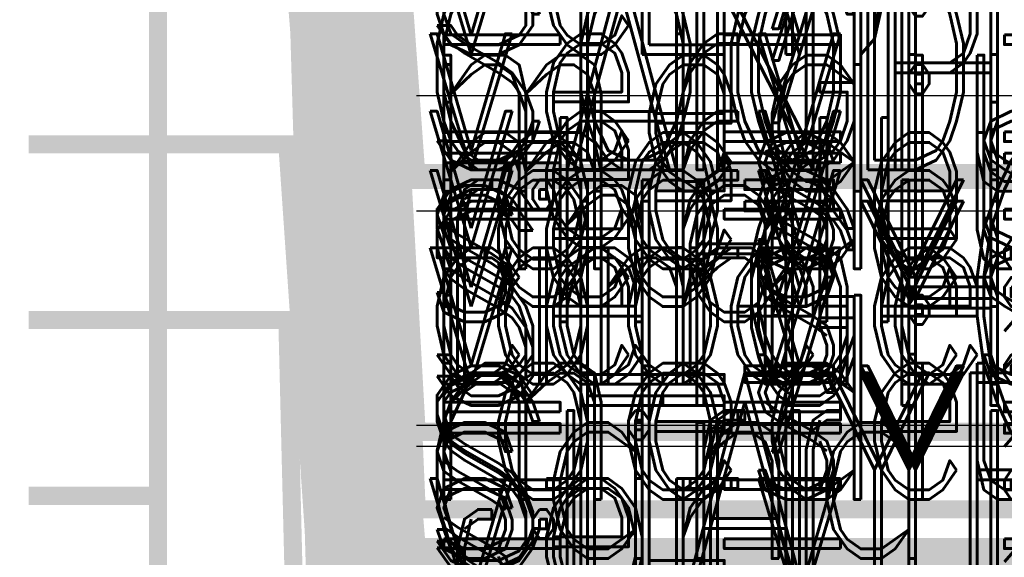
# Model space of a CAD drawing. Extents: x -2 to 113, y -136 to 16.
# Tile 207 of 256: x 12 to 18, y -53 to -50. Entities that reach past the tile are written whole.
import ezdxf
from ezdxf.enums import TextEntityAlignment as Align

# ---------------------------------------------------------------- set-up
doc = ezdxf.new("R2010")
doc.units = 0
doc.header["$MEASUREMENT"] = 0
doc.linetypes.add('SOLID', pattern=[0])
doc.layers.get('0').update_dxf_attribs({"linetype": 'SOLID'})
for name, color, linetype in [('1', 7, 'SOLID'), ('10', 7, 'SOLID'), ('11', 7, 'SOLID'), ('12', 7, 'SOLID'), ('13', 7, 'SOLID'), ('14', 7, 'SOLID'), ('15', 7, 'SOLID'), ('16', 7, 'SOLID'), ('17', 7, 'SOLID'), ('18', 7, 'SOLID'), ('19', 7, 'SOLID'), ('2', 7, 'SOLID'), ('20', 7, 'SOLID'), ('21', 7, 'SOLID'), ('22', 7, 'SOLID'), ('23', 7, 'SOLID'), ('24', 7, 'SOLID'), ('25', 7, 'SOLID'), ('26', 7, 'SOLID'), ('27', 7, 'SOLID'), ('28', 7, 'SOLID'), ('29', 7, 'SOLID'), ('3', 7, 'SOLID'), ('30', 7, 'SOLID'), ('31', 7, 'SOLID'), ('32', 7, 'SOLID'), ('33', 7, 'SOLID'), ('34', 7, 'SOLID'), ('35', 7, 'SOLID'), ('36', 7, 'SOLID'), ('37', 7, 'SOLID'), ('38', 7, 'SOLID'), ('39', 7, 'SOLID'), ('4', 7, 'SOLID'), ('40', 7, 'SOLID'), ('41', 7, 'SOLID'), ('42', 7, 'SOLID'), ('43', 7, 'SOLID'), ('44', 7, 'SOLID'), ('45', 7, 'SOLID'), ('46', 7, 'SOLID'), ('47', 7, 'SOLID'), ('48', 7, 'SOLID'), ('49', 7, 'SOLID'), ('5', 7, 'SOLID'), ('50', 7, 'SOLID'), ('51', 7, 'SOLID'), ('52', 7, 'SOLID'), ('53', 7, 'SOLID'), ('54', 7, 'SOLID'), ('55', 7, 'SOLID'), ('56', 7, 'SOLID'), ('57', 7, 'SOLID'), ('58', 7, 'SOLID'), ('59', 7, 'SOLID'), ('6', 7, 'SOLID'), ('60', 7, 'SOLID'), ('61', 7, 'SOLID'), ('62', 7, 'SOLID'), ('63', 7, 'SOLID'), ('64', 7, 'SOLID'), ('65', 7, 'SOLID'), ('66', 7, 'SOLID'), ('67', 7, 'SOLID'), ('68', 7, 'SOLID'), ('7', 7, 'SOLID'), ('8', 7, 'SOLID'), ('9', 7, 'SOLID')]:
    doc.layers.add(name, color=color, linetype=linetype)
doc.styles.add('ROMAND', font='romand', dxfattribs={"height": 1})

msp = doc.modelspace()

# ---------------------------------------------------------------- linework, layer by layer
at = {"color": 7, "linetype": 'SOLID', "const_width": 0.1029}
for points in [[(13.0178, -13.1385), (13.0178, -125.6385)], [(13.0178, -50.6385), (12.2825, -50.6385)], [(13.0178, -51.6385), (12.2825, -51.6385)], [(13.0178, -52.6385), (12.2825, -52.6385)]]:
    msp.add_lwpolyline(points, dxfattribs=at)
at = {"layer": '1', "color": 7, "linetype": 'SOLID', "const_width": 0.1029}
for points in [[(13.0178, -13.1385), (13.0178, -125.6385)], [(13.0178, -40.6385), (13.7531, -40.6385), (14.4884, -55.247), (48.3119, -55.247), (49.0472, -40.6385), (49.7825, -40.6385)], [(13.0178, -50.6385), (12.2825, -50.6385)], [(13.0178, -50.6385), (13.7531, -50.6385), (14.4884, -61.4069), (48.3119, -61.4069), (49.0472, -50.6385), (49.7825, -50.6385)], [(13.0178, -51.6385), (12.2825, -51.6385)], [(13.0178, -52.6385), (12.2825, -52.6385)]]:
    msp.add_lwpolyline(points, dxfattribs=at)
at = {"layer": '10', "color": 7, "linetype": 'SOLID', "const_width": 0.1029}
for points in [[(13.0178, -13.1385), (13.0178, -125.6385)], [(13.0178, -50.6385), (12.2825, -50.6385)], [(13.0178, -50.6385), (13.7531, -50.6385), (14.4884, -56.5595), (48.3119, -56.5595), (49.0472, -50.6385), (49.7825, -50.6385)], [(13.0178, -51.6385), (12.2825, -51.6385)], [(13.0178, -52.6385), (12.2825, -52.6385)]]:
    msp.add_lwpolyline(points, dxfattribs=at)
at = {"layer": '11', "color": 7, "linetype": 'SOLID', "const_width": 0.1029}
for points in [[(13.0178, -13.1385), (13.0178, -125.6385)], [(13.0178, -50.6385), (12.2825, -50.6385)], [(13.0178, -51.6385), (12.2825, -51.6385)], [(13.0178, -52.6385), (12.2825, -52.6385)]]:
    msp.add_lwpolyline(points, dxfattribs=at)
at = {"layer": '12', "color": 7, "linetype": 'SOLID', "const_width": 0.1029}
for points in [[(13.0178, -13.1385), (13.0178, -125.6385)], [(13.0178, -49.1385), (13.7531, -49.1385), (14.4884, -58.4345), (48.3119, -58.4345), (49.0472, -49.1385), (49.7825, -49.1385)], [(13.0178, -50.6385), (12.2825, -50.6385)], [(13.0178, -51.6385), (12.2825, -51.6385)], [(13.0178, -52.6385), (12.2825, -52.6385)]]:
    msp.add_lwpolyline(points, dxfattribs=at)
at = {"layer": '13', "color": 7, "linetype": 'SOLID', "const_width": 0.1029}
for points in [[(13.0178, -13.1385), (13.0178, -125.6385)], [(13.0178, -50.6385), (12.2825, -50.6385)], [(13.0178, -51.6385), (12.2825, -51.6385)], [(13.0178, -52.6385), (12.2825, -52.6385)]]:
    msp.add_lwpolyline(points, dxfattribs=at)
at = {"layer": '14', "color": 7, "linetype": 'SOLID', "const_width": 0.1029}
for points in [[(13.0178, -13.1385), (13.0178, -125.6385)], [(13.0178, -44.1385), (13.7531, -44.1385), (14.4884, -52.2745), (48.3119, -52.2745), (49.0472, -44.1385), (49.7825, -44.1385)], [(13.0178, -49.1385), (13.7531, -49.1385), (14.4884, -58.4345), (48.3119, -58.4345), (49.0472, -49.1385), (49.7825, -49.1385)], [(13.0178, -50.6385), (12.2825, -50.6385)], [(13.0178, -51.6385), (12.2825, -51.6385)], [(13.0178, -52.6385), (12.2825, -52.6385)]]:
    msp.add_lwpolyline(points, dxfattribs=at)
at = {"layer": '15', "color": 7, "linetype": 'SOLID', "const_width": 0.1029}
for points in [[(13.0178, -13.1385), (13.0178, -125.6385)], [(13.0178, -50.6385), (12.2825, -50.6385)], [(13.0178, -51.6385), (12.2825, -51.6385)], [(13.0178, -52.6385), (12.2825, -52.6385)]]:
    msp.add_lwpolyline(points, dxfattribs=at)
at = {"layer": '16', "color": 7, "linetype": 'SOLID', "const_width": 0.1029}
for points in [[(13.0178, -13.1385), (13.0178, -125.6385)], [(13.0178, -37.6385), (13.7531, -37.6385), (14.4884, -56.3444), (48.3119, -56.3444), (49.0472, -37.6385), (49.7825, -37.6385)], [(13.0178, -41.3885), (13.7531, -41.3885), (14.4884, -64.3793), (48.3119, -64.3793), (49.0472, -41.3885), (49.7825, -41.3885)], [(13.0178, -47.6385), (13.7531, -47.6385), (14.4884, -73.0705), (48.3119, -73.0705), (49.0472, -47.6385), (49.7825, -47.6385)], [(13.0178, -50.6385), (12.2825, -50.6385)], [(13.0178, -51.6385), (12.2825, -51.6385)], [(13.0178, -51.6385), (13.7531, -51.6385), (14.4884, -81.7617), (48.3119, -81.7617), (49.0472, -51.6385), (49.7825, -51.6385)], [(13.0178, -52.6385), (12.2825, -52.6385)]]:
    msp.add_lwpolyline(points, dxfattribs=at)
at = {"layer": '17', "color": 7, "linetype": 'SOLID', "const_width": 0.1029}
for points in [[(13.0178, -13.1385), (13.0178, -125.6385)], [(13.0178, -50.6385), (12.2825, -50.6385)], [(13.0178, -51.6385), (12.2825, -51.6385)], [(13.0178, -52.6385), (12.2825, -52.6385)]]:
    msp.add_lwpolyline(points, dxfattribs=at)
at = {"layer": '18', "color": 7, "linetype": 'SOLID', "const_width": 0.1029}
for points in [[(13.0178, -13.1385), (13.0178, -125.6385)], [(13.0178, -40.6385), (13.7531, -40.6385), (14.4884, -55.247), (48.3119, -55.247), (49.0472, -40.6385), (49.7825, -40.6385)], [(13.0178, -45.6385), (13.7531, -45.6385), (14.4884, -61.4069), (48.3119, -61.4069), (49.0472, -45.6385), (49.7825, -45.6385)], [(13.0178, -50.6385), (12.2825, -50.6385)], [(13.0178, -51.6385), (12.2825, -51.6385)], [(13.0178, -52.6385), (12.2825, -52.6385)]]:
    msp.add_lwpolyline(points, dxfattribs=at)
at = {"layer": '19', "color": 7, "linetype": 'SOLID', "const_width": 0.1029}
for points in [[(13.0178, -13.1385), (13.0178, -125.6385)], [(13.0178, -50.6385), (12.2825, -50.6385)], [(13.0178, -51.6385), (12.2825, -51.6385)], [(13.0178, -52.6385), (12.2825, -52.6385)]]:
    msp.add_lwpolyline(points, dxfattribs=at)
at = {"layer": '2', "color": 7, "linetype": 'SOLID', "const_width": 0.1029}
for points in [[(13.0178, -13.1385), (13.0178, -125.6385)], [(13.0178, -39.1385), (13.7531, -39.1385), (14.4884, -55.247), (48.3119, -55.247), (49.0472, -39.1385), (49.7825, -39.1385)], [(13.0178, -50.6385), (12.2825, -50.6385)], [(13.0178, -51.6385), (12.2825, -51.6385)], [(13.0178, -52.6385), (12.2825, -52.6385)]]:
    msp.add_lwpolyline(points, dxfattribs=at)
at = {"layer": '20', "color": 7, "linetype": 'SOLID', "const_width": 0.1029}
for points in [[(13.0178, -13.1385), (13.0178, -125.6385)], [(13.0178, -44.1385), (13.7531, -44.1385), (14.4884, -52.9308), (48.3119, -52.9308), (49.0472, -44.1385), (49.7825, -44.1385)], [(13.0178, -50.6385), (12.2825, -50.6385)], [(13.0178, -51.6385), (12.2825, -51.6385)], [(13.0178, -52.6385), (12.2825, -52.6385)]]:
    msp.add_lwpolyline(points, dxfattribs=at)
at = {"layer": '21', "color": 7, "linetype": 'SOLID', "const_width": 0.1029}
for points in [[(13.0178, -13.1385), (13.0178, -125.6385)], [(13.0178, -50.6385), (12.2825, -50.6385)], [(13.0178, -51.6385), (12.2825, -51.6385)], [(13.0178, -52.6385), (12.2825, -52.6385)]]:
    msp.add_lwpolyline(points, dxfattribs=at)
at = {"layer": '22', "color": 7, "linetype": 'SOLID', "const_width": 0.1029}
for points in [[(13.0178, -13.1385), (13.0178, -125.6385)], [(13.0178, -50.6385), (12.2825, -50.6385)], [(13.0178, -51.6385), (12.2825, -51.6385)], [(13.0178, -52.6385), (12.2825, -52.6385)]]:
    msp.add_lwpolyline(points, dxfattribs=at)
at = {"layer": '23', "color": 7, "linetype": 'SOLID', "const_width": 0.1029}
for points in [[(13.0178, -13.1385), (13.0178, -125.6385)], [(13.0178, -50.6385), (12.2825, -50.6385)], [(13.0178, -51.6385), (12.2825, -51.6385)], [(13.0178, -52.6385), (12.2825, -52.6385)]]:
    msp.add_lwpolyline(points, dxfattribs=at)
at = {"layer": '24', "color": 7, "linetype": 'SOLID', "const_width": 0.1029}
for points in [[(13.0178, -13.1385), (13.0178, -125.6385)], [(13.0178, -50.6385), (12.2825, -50.6385)], [(13.0178, -51.6385), (12.2825, -51.6385)], [(13.0178, -52.6385), (12.2825, -52.6385)]]:
    msp.add_lwpolyline(points, dxfattribs=at)
at = {"layer": '25', "color": 7, "linetype": 'SOLID', "const_width": 0.1029}
for points in [[(13.0178, -13.1385), (13.0178, -125.6385)], [(13.0178, -50.6385), (12.2825, -50.6385)], [(13.0178, -51.6385), (12.2825, -51.6385)], [(13.0178, -52.6385), (12.2825, -52.6385)]]:
    msp.add_lwpolyline(points, dxfattribs=at)
at = {"layer": '26', "color": 7, "linetype": 'SOLID', "const_width": 0.1029}
for points in [[(13.0178, -13.1385), (13.0178, -125.6385)], [(13.0178, -50.6385), (12.2825, -50.6385)], [(13.0178, -51.6385), (12.2825, -51.6385)], [(13.0178, -52.6385), (12.2825, -52.6385)]]:
    msp.add_lwpolyline(points, dxfattribs=at)
at = {"layer": '27', "color": 7, "linetype": 'SOLID', "const_width": 0.1029}
for points in [[(13.0178, -13.1385), (13.0178, -125.6385)], [(13.0178, -50.6385), (12.2825, -50.6385)], [(13.0178, -51.6385), (12.2825, -51.6385)], [(13.0178, -52.6385), (12.2825, -52.6385)]]:
    msp.add_lwpolyline(points, dxfattribs=at)
at = {"layer": '28', "color": 7, "linetype": 'SOLID', "const_width": 0.1029}
for points in [[(13.0178, -13.1385), (13.0178, -125.6385)], [(13.0178, -50.6385), (12.2825, -50.6385)], [(13.0178, -51.6385), (12.2825, -51.6385)], [(13.0178, -52.6385), (12.2825, -52.6385)]]:
    msp.add_lwpolyline(points, dxfattribs=at)
at = {"layer": '29', "color": 7, "linetype": 'SOLID', "const_width": 0.1029}
for points in [[(13.0178, -13.1385), (13.0178, -125.6385)], [(13.0178, -50.6385), (12.2825, -50.6385)], [(13.0178, -51.6385), (12.2825, -51.6385)], [(13.0178, -52.6385), (12.2825, -52.6385)]]:
    msp.add_lwpolyline(points, dxfattribs=at)
at = {"layer": '3', "color": 7, "linetype": 'SOLID', "const_width": 0.1029}
for points in [[(13.0178, -13.1385), (13.0178, -125.6385)], [(13.0178, -50.6385), (12.2825, -50.6385)], [(13.0178, -51.6385), (12.2825, -51.6385)], [(13.0178, -52.6385), (12.2825, -52.6385)]]:
    msp.add_lwpolyline(points, dxfattribs=at)
at = {"layer": '30', "color": 7, "linetype": 'SOLID', "const_width": 0.1029}
for points in [[(13.0178, -13.1385), (13.0178, -125.6385)], [(13.0178, -35.6385), (13.7531, -35.6385), (14.4884, -53.372), (48.3119, -53.372), (49.0472, -35.6385), (49.7825, -35.6385)], [(13.0178, -50.6385), (12.2825, -50.6385)], [(13.0178, -51.6385), (12.2825, -51.6385)], [(13.0178, -52.6385), (12.2825, -52.6385)]]:
    msp.add_lwpolyline(points, dxfattribs=at)
at = {"layer": '31', "color": 7, "linetype": 'SOLID', "const_width": 0.1029}
for points in [[(13.0178, -13.1385), (13.0178, -125.6385)], [(13.0178, -50.6385), (12.2825, -50.6385)], [(13.0178, -51.6385), (12.2825, -51.6385)], [(13.0178, -52.6385), (12.2825, -52.6385)]]:
    msp.add_lwpolyline(points, dxfattribs=at)
at = {"layer": '32', "color": 7, "linetype": 'SOLID', "const_width": 0.1029}
for points in [[(13.0178, -13.1385), (13.0178, -125.6385)], [(13.0178, -50.6385), (12.2825, -50.6385)], [(13.0178, -51.6385), (12.2825, -51.6385)], [(13.0178, -52.6385), (12.2825, -52.6385)]]:
    msp.add_lwpolyline(points, dxfattribs=at)
at = {"layer": '33', "color": 7, "linetype": 'SOLID', "const_width": 0.1029}
for points in [[(13.0178, -13.1385), (13.0178, -125.6385)], [(13.0178, -50.6385), (12.2825, -50.6385)], [(13.0178, -51.6385), (12.2825, -51.6385)], [(13.0178, -52.6385), (12.2825, -52.6385)]]:
    msp.add_lwpolyline(points, dxfattribs=at)
at = {"layer": '34', "color": 7, "linetype": 'SOLID', "const_width": 0.1029}
for points in [[(13.0178, -13.1385), (13.0178, -125.6385)], [(13.0178, -50.6385), (12.2825, -50.6385)], [(13.0178, -51.6385), (12.2825, -51.6385)], [(13.0178, -52.6385), (12.2825, -52.6385)]]:
    msp.add_lwpolyline(points, dxfattribs=at)
at = {"layer": '35', "color": 7, "linetype": 'SOLID', "const_width": 0.1029}
for points in [[(13.0178, -13.1385), (13.0178, -125.6385)], [(13.0178, -50.6385), (12.2825, -50.6385)], [(13.0178, -51.6385), (12.2825, -51.6385)], [(13.0178, -52.6385), (12.2825, -52.6385)]]:
    msp.add_lwpolyline(points, dxfattribs=at)
at = {"layer": '36', "color": 7, "linetype": 'SOLID', "const_width": 0.1029}
for points in [[(13.0178, -13.1385), (13.0178, -125.6385)], [(13.0178, -50.6385), (12.2825, -50.6385)], [(13.0178, -51.6385), (12.2825, -51.6385)], [(13.0178, -52.6385), (12.2825, -52.6385)]]:
    msp.add_lwpolyline(points, dxfattribs=at)
at = {"layer": '37', "color": 7, "linetype": 'SOLID', "const_width": 0.1029}
for points in [[(13.0178, -13.1385), (13.0178, -125.6385)], [(13.0178, -50.6385), (12.2825, -50.6385)], [(13.0178, -51.6385), (12.2825, -51.6385)], [(13.0178, -52.6385), (12.2825, -52.6385)]]:
    msp.add_lwpolyline(points, dxfattribs=at)
at = {"layer": '38', "color": 7, "linetype": 'SOLID', "const_width": 0.1029}
for points in [[(13.0178, -13.1385), (13.0178, -125.6385)], [(13.0178, -50.6385), (12.2825, -50.6385)], [(13.0178, -51.6385), (12.2825, -51.6385)], [(13.0178, -52.6385), (12.2825, -52.6385)]]:
    msp.add_lwpolyline(points, dxfattribs=at)
at = {"layer": '39', "color": 7, "linetype": 'SOLID', "const_width": 0.1029}
for points in [[(13.0178, -13.1385), (13.0178, -125.6385)], [(13.0178, -45.6385), (13.7531, -45.6385), (14.4884, -54.6845), (48.3119, -54.6845), (49.0472, -45.6385), (49.7825, -45.6385)], [(13.0178, -50.6385), (12.2825, -50.6385)], [(13.0178, -50.6385), (13.7531, -50.6385), (14.4884, -60.8444), (48.3119, -60.8444), (49.0472, -50.6385), (49.7825, -50.6385)], [(13.0178, -51.6385), (12.2825, -51.6385)], [(13.0178, -52.6385), (12.2825, -52.6385)]]:
    msp.add_lwpolyline(points, dxfattribs=at)
at = {"layer": '4', "color": 7, "linetype": 'SOLID', "const_width": 0.1029}
for points in [[(13.0178, -13.1385), (13.0178, -125.6385)], [(13.0178, -39.1385), (13.7531, -39.1385), (14.4884, -54.0282), (48.3119, -54.0282), (49.0472, -39.1385), (49.7825, -39.1385)], [(13.0178, -50.6385), (12.2825, -50.6385)], [(13.0178, -51.6385), (12.2825, -51.6385)], [(13.0178, -52.6385), (12.2825, -52.6385)]]:
    msp.add_lwpolyline(points, dxfattribs=at)
at = {"layer": '40', "color": 7, "linetype": 'SOLID', "const_width": 0.1029}
for points in [[(13.0178, -13.1385), (13.0178, -125.6385)], [(13.0178, -50.6385), (12.2825, -50.6385)], [(13.0178, -51.6385), (12.2825, -51.6385)], [(13.0178, -52.6385), (12.2825, -52.6385)]]:
    msp.add_lwpolyline(points, dxfattribs=at)
at = {"layer": '41', "color": 7, "linetype": 'SOLID', "const_width": 0.1029}
for points in [[(13.0178, -13.1385), (13.0178, -125.6385)], [(13.0178, -50.6385), (12.2825, -50.6385)], [(13.0178, -51.6385), (12.2825, -51.6385)], [(13.0178, -52.6385), (12.2825, -52.6385)]]:
    msp.add_lwpolyline(points, dxfattribs=at)
at = {"layer": '42', "color": 7, "linetype": 'SOLID', "const_width": 0.1029}
for points in [[(13.0178, -13.1385), (13.0178, -125.6385)], [(13.0178, -50.6385), (12.2825, -50.6385)], [(13.0178, -51.6385), (12.2825, -51.6385)], [(13.0178, -52.6385), (12.2825, -52.6385)]]:
    msp.add_lwpolyline(points, dxfattribs=at)
at = {"layer": '43', "color": 7, "linetype": 'SOLID', "const_width": 0.1029}
for points in [[(13.0178, -13.1385), (13.0178, -125.6385)], [(13.0178, -50.6385), (12.2825, -50.6385)], [(13.0178, -50.6385), (13.7531, -50.6385), (14.4884, -53.0172), (48.3119, -53.0172), (49.0472, -50.6385), (49.7825, -50.6385)], [(13.0178, -51.6385), (12.2825, -51.6385)], [(13.0178, -52.6385), (12.2825, -52.6385)]]:
    msp.add_lwpolyline(points, dxfattribs=at)
at = {"layer": '44', "color": 7, "linetype": 'SOLID', "const_width": 0.1029}
for points in [[(13.0178, -13.1385), (13.0178, -125.6385)], [(13.0178, -50.6385), (12.2825, -50.6385)], [(13.0178, -51.6385), (12.2825, -51.6385)], [(13.0178, -52.6385), (12.2825, -52.6385)]]:
    msp.add_lwpolyline(points, dxfattribs=at)
at = {"layer": '45', "color": 7, "linetype": 'SOLID', "const_width": 0.1029}
for points in [[(13.0178, -13.1385), (13.0178, -125.6385)], [(13.0178, -50.6385), (12.2825, -50.6385)], [(13.0178, -50.6385), (13.7531, -50.6385), (14.4884, -55.9032), (48.3119, -55.9032), (49.0472, -50.6385), (49.7825, -50.6385)], [(13.0178, -51.6385), (12.2825, -51.6385)], [(13.0178, -52.6385), (12.2825, -52.6385)]]:
    msp.add_lwpolyline(points, dxfattribs=at)
at = {"layer": '46', "color": 7, "linetype": 'SOLID', "const_width": 0.1029}
for points in [[(13.0178, -13.1385), (13.0178, -125.6385)], [(13.0178, -50.6385), (12.2825, -50.6385)], [(13.0178, -50.6385), (13.7531, -50.6385), (14.4884, -55.9032), (48.3119, -55.9032), (49.0472, -50.6385), (49.7825, -50.6385)], [(13.0178, -51.6385), (12.2825, -51.6385)], [(13.0178, -52.6385), (12.2825, -52.6385)]]:
    msp.add_lwpolyline(points, dxfattribs=at)
at = {"layer": '47', "color": 7, "linetype": 'SOLID', "const_width": 0.1029}
for points in [[(13.0178, -13.1385), (13.0178, -125.6385)], [(13.0178, -35.6385), (13.7531, -35.6385), (14.4884, -52.7157), (48.3119, -52.7157), (49.0472, -35.6385), (49.7825, -35.6385)], [(13.0178, -40.6385), (13.7531, -40.6385), (14.4884, -60.7506), (48.3119, -60.7506), (49.0472, -40.6385), (49.7825, -40.6385)], [(13.0178, -45.6385), (13.7531, -45.6385), (14.4884, -66.9106), (48.3119, -66.9106), (49.0472, -45.6385), (49.7825, -45.6385)], [(13.0178, -50.6385), (12.2825, -50.6385)], [(13.0178, -51.6385), (12.2825, -51.6385)], [(13.0178, -52.6385), (12.2825, -52.6385)]]:
    msp.add_lwpolyline(points, dxfattribs=at)
at = {"layer": '48', "color": 7, "linetype": 'SOLID', "const_width": 0.1029}
for points in [[(13.0178, -13.1385), (13.0178, -125.6385)], [(13.0178, -40.6385), (13.7531, -40.6385), (14.4884, -56.0245), (48.3119, -56.0245), (49.0472, -40.6385), (49.7825, -40.6385)], [(13.0178, -50.6385), (12.2825, -50.6385)], [(13.0178, -51.6385), (12.2825, -51.6385)], [(13.0178, -52.6385), (12.2825, -52.6385)]]:
    msp.add_lwpolyline(points, dxfattribs=at)
at = {"layer": '49', "color": 7, "linetype": 'SOLID', "const_width": 0.1029}
for points in [[(13.0178, -13.1385), (13.0178, -125.6385)], [(13.0178, -40.6385), (13.7531, -40.6385), (14.4884, -50.8407), (48.3119, -50.8407), (49.0472, -40.6385), (49.7825, -40.6385)], [(13.0178, -45.6385), (13.7531, -45.6385), (14.4884, -57.0006), (48.3119, -57.0006), (49.0472, -45.6385), (49.7825, -45.6385)], [(13.0178, -50.6385), (12.2825, -50.6385)], [(13.0178, -51.6385), (12.2825, -51.6385)], [(13.0178, -52.6385), (12.2825, -52.6385)]]:
    msp.add_lwpolyline(points, dxfattribs=at)
at = {"layer": '5', "color": 7, "linetype": 'SOLID', "const_width": 0.1029}
for points in [[(13.0178, -13.1385), (13.0178, -125.6385)], [(13.0178, -50.6385), (12.2825, -50.6385)], [(13.0178, -51.6385), (12.2825, -51.6385)], [(13.0178, -52.6385), (12.2825, -52.6385)]]:
    msp.add_lwpolyline(points, dxfattribs=at)
at = {"layer": '50', "color": 7, "linetype": 'SOLID', "const_width": 0.1029}
for points in [[(13.0178, -13.1385), (13.0178, -125.6385)], [(13.0178, -39.1385), (13.7531, -39.1385), (14.4884, -52.2745), (48.3119, -52.2745), (49.0472, -39.1385), (49.7825, -39.1385)], [(13.0178, -44.1385), (13.7531, -44.1385), (14.4884, -58.4345), (48.3119, -58.4345), (49.0472, -44.1385), (49.7825, -44.1385)], [(13.0178, -50.6385), (12.2825, -50.6385)], [(13.0178, -51.6385), (12.2825, -51.6385)], [(13.0178, -52.6385), (12.2825, -52.6385)]]:
    msp.add_lwpolyline(points, dxfattribs=at)
at = {"layer": '51', "color": 7, "linetype": 'SOLID', "const_width": 0.1029}
for points in [[(13.0178, -13.1385), (13.0178, -125.6385)], [(13.0178, -50.6385), (12.2825, -50.6385)], [(13.0178, -51.6385), (12.2825, -51.6385)], [(13.0178, -52.6385), (12.2825, -52.6385)]]:
    msp.add_lwpolyline(points, dxfattribs=at)
at = {"layer": '52', "color": 7, "linetype": 'SOLID', "const_width": 0.1029}
for points in [[(13.0178, -13.1385), (13.0178, -125.6385)], [(13.0178, -50.6385), (12.2825, -50.6385)], [(13.0178, -50.6385), (13.7531, -50.6385), (14.4884, -50.8407), (48.3119, -50.8407), (49.0472, -50.6385), (49.7825, -50.6385)], [(13.0178, -51.6385), (12.2825, -51.6385)], [(13.0178, -52.6385), (12.2825, -52.6385)]]:
    msp.add_lwpolyline(points, dxfattribs=at)
at = {"layer": '53', "color": 7, "linetype": 'SOLID', "const_width": 0.1029}
for points in [[(13.0178, -13.1385), (13.0178, -125.6385)], [(13.0178, -50.6385), (12.2825, -50.6385)], [(13.0178, -51.6385), (12.2825, -51.6385)], [(13.0178, -52.6385), (12.2825, -52.6385)]]:
    msp.add_lwpolyline(points, dxfattribs=at)
at = {"layer": '54', "color": 7, "linetype": 'SOLID', "const_width": 0.1029}
for points in [[(13.0178, -13.1385), (13.0178, -125.6385)], [(13.0178, -50.6385), (12.2825, -50.6385)], [(13.0178, -51.6385), (12.2825, -51.6385)], [(13.0178, -52.6385), (12.2825, -52.6385)]]:
    msp.add_lwpolyline(points, dxfattribs=at)
at = {"layer": '55', "color": 7, "linetype": 'SOLID', "const_width": 0.1029}
for points in [[(13.0178, -13.1385), (13.0178, -125.6385)], [(13.0178, -50.6385), (12.2825, -50.6385)], [(13.0178, -51.6385), (12.2825, -51.6385)], [(13.0178, -52.6385), (12.2825, -52.6385)]]:
    msp.add_lwpolyline(points, dxfattribs=at)
at = {"layer": '56', "color": 7, "linetype": 'SOLID', "const_width": 0.1029}
for points in [[(13.0178, -13.1385), (13.0178, -125.6385)], [(13.0178, -35.6385), (13.7531, -35.6385), (14.4884, -52.7157), (48.3119, -52.7157), (49.0472, -35.6385), (49.7825, -35.6385)], [(13.0178, -36.6385), (13.7531, -36.6385), (14.4884, -58.8756), (48.3119, -58.8756), (49.0472, -36.6385), (49.7825, -36.6385)], [(13.0178, -40.6385), (13.7531, -40.6385), (14.4884, -65.0356), (48.3119, -65.0356), (49.0472, -40.6385), (49.7825, -40.6385)], [(13.0178, -50.6385), (12.2825, -50.6385)], [(13.0178, -51.6385), (12.2825, -51.6385)], [(13.0178, -52.6385), (12.2825, -52.6385)]]:
    msp.add_lwpolyline(points, dxfattribs=at)
at = {"layer": '57', "color": 7, "linetype": 'SOLID', "const_width": 0.1029}
for points in [[(13.0178, -13.1385), (13.0178, -125.6385)], [(13.0178, -50.6385), (12.2825, -50.6385)], [(13.0178, -51.6385), (12.2825, -51.6385)], [(13.0178, -52.6385), (12.2825, -52.6385)]]:
    msp.add_lwpolyline(points, dxfattribs=at)
at = {"layer": '58', "color": 7, "linetype": 'SOLID', "const_width": 0.1029}
for points in [[(13.0178, -13.1385), (13.0178, -125.6385)], [(13.0178, -50.6385), (12.2825, -50.6385)], [(13.0178, -51.6385), (12.2825, -51.6385)], [(13.0178, -52.6385), (12.2825, -52.6385)]]:
    msp.add_lwpolyline(points, dxfattribs=at)
at = {"layer": '59', "color": 7, "linetype": 'SOLID', "const_width": 0.1029}
for points in [[(13.0178, -13.1385), (13.0178, -125.6385)], [(13.0178, -45.6385), (13.7531, -45.6385), (14.4884, -54.6845), (48.3119, -54.6845), (49.0472, -45.6385), (49.7825, -45.6385)], [(13.0178, -50.6385), (12.2825, -50.6385)], [(13.0178, -51.6385), (12.2825, -51.6385)], [(13.0178, -52.6385), (12.2825, -52.6385)]]:
    msp.add_lwpolyline(points, dxfattribs=at)
at = {"layer": '6', "color": 7, "linetype": 'SOLID', "const_width": 0.1029}
for points in [[(13.0178, -13.1385), (13.0178, -125.6385)], [(13.0178, -50.6385), (12.2825, -50.6385)], [(13.0178, -50.6385), (13.7531, -50.6385), (14.4884, -54.1495), (48.3119, -54.1495), (49.0472, -50.6385), (49.7825, -50.6385)], [(13.0178, -51.6385), (12.2825, -51.6385)], [(13.0178, -52.6385), (12.2825, -52.6385)]]:
    msp.add_lwpolyline(points, dxfattribs=at)
at = {"layer": '60', "color": 7, "linetype": 'SOLID', "const_width": 0.1029}
for points in [[(13.0178, -13.1385), (13.0178, -125.6385)], [(13.0178, -50.6385), (12.2825, -50.6385)], [(13.0178, -51.6385), (12.2825, -51.6385)], [(13.0178, -52.6385), (12.2825, -52.6385)]]:
    msp.add_lwpolyline(points, dxfattribs=at)
at = {"layer": '61', "color": 7, "linetype": 'SOLID', "const_width": 0.1029}
for points in [[(13.0178, -13.1385), (13.0178, -125.6385)], [(13.0178, -35.6385), (13.7531, -35.6385), (14.4884, -53.372), (48.3119, -53.372), (49.0472, -35.6385), (49.7825, -35.6385)], [(13.0178, -40.6385), (13.7531, -40.6385), (14.4884, -61.4069), (48.3119, -61.4069), (49.0472, -40.6385), (49.7825, -40.6385)], [(13.0178, -45.6385), (13.7531, -45.6385), (14.4884, -67.5668), (48.3119, -67.5668), (49.0472, -45.6385), (49.7825, -45.6385)], [(13.0178, -50.6385), (12.2825, -50.6385)], [(13.0178, -51.6385), (12.2825, -51.6385)], [(13.0178, -52.6385), (12.2825, -52.6385)]]:
    msp.add_lwpolyline(points, dxfattribs=at)
at = {"layer": '62', "color": 7, "linetype": 'SOLID', "const_width": 0.1029}
for points in [[(13.0178, -13.1385), (13.0178, -125.6385)], [(13.0178, -50.6385), (12.2825, -50.6385)], [(13.0178, -51.6385), (12.2825, -51.6385)], [(13.0178, -52.6385), (12.2825, -52.6385)]]:
    msp.add_lwpolyline(points, dxfattribs=at)
at = {"layer": '63', "color": 7, "linetype": 'SOLID', "const_width": 0.1029}
for points in [[(13.0178, -13.1385), (13.0178, -125.6385)], [(13.0178, -50.6385), (12.2825, -50.6385)], [(13.0178, -51.6385), (12.2825, -51.6385)], [(13.0178, -52.6385), (12.2825, -52.6385)]]:
    msp.add_lwpolyline(points, dxfattribs=at)
at = {"layer": '64', "color": 7, "linetype": 'SOLID', "const_width": 0.1029}
for points in [[(13.0178, -13.1385), (13.0178, -125.6385)], [(13.0178, -50.6385), (12.2825, -50.6385)], [(13.0178, -51.6385), (12.2825, -51.6385)], [(13.0178, -52.6385), (12.2825, -52.6385)]]:
    msp.add_lwpolyline(points, dxfattribs=at)
at = {"layer": '65', "color": 7, "linetype": 'SOLID', "const_width": 0.1029}
for points in [[(13.0178, -13.1385), (13.0178, -125.6385)], [(13.0178, -49.1385), (13.7531, -49.1385), (14.4884, -50.8021), (48.3119, -50.8021), (49.0472, -49.1385), (49.7825, -49.1385)], [(13.0178, -50.6385), (12.2825, -50.6385)], [(13.0178, -51.6385), (12.2825, -51.6385)], [(13.0178, -52.6385), (12.2825, -52.6385)]]:
    msp.add_lwpolyline(points, dxfattribs=at)
at = {"layer": '66', "color": 7, "linetype": 'SOLID', "const_width": 0.1029}
for points in [[(13.0178, -13.1385), (13.0178, -125.6385)], [(13.0178, -50.6385), (12.2825, -50.6385)], [(13.0178, -51.6385), (12.2825, -51.6385)], [(13.0178, -52.6385), (12.2825, -52.6385)]]:
    msp.add_lwpolyline(points, dxfattribs=at)
at = {"layer": '67', "color": 7, "linetype": 'SOLID', "const_width": 0.1029}
for points in [[(13.0178, -13.1385), (13.0178, -125.6385)], [(13.0178, -44.6385), (13.7531, -44.6385), (14.4884, -52.9308), (48.3119, -52.9308), (49.0472, -44.6385), (49.7825, -44.6385)], [(13.0178, -50.6385), (12.2825, -50.6385)], [(13.0178, -51.6385), (12.2825, -51.6385)], [(13.0178, -52.6385), (12.2825, -52.6385)]]:
    msp.add_lwpolyline(points, dxfattribs=at)
at = {"layer": '68', "color": 7, "linetype": 'SOLID', "const_width": 0.1029}
for points in [[(13.0178, -13.1385), (13.0178, -125.6385)], [(13.0178, -50.6385), (12.2825, -50.6385)], [(13.0178, -51.6385), (12.2825, -51.6385)], [(13.0178, -52.6385), (12.2825, -52.6385)]]:
    msp.add_lwpolyline(points, dxfattribs=at)
at = {"layer": '7', "color": 7, "linetype": 'SOLID', "const_width": 0.1029}
for points in [[(13.0178, -13.1385), (13.0178, -125.6385)], [(13.0178, -50.6385), (12.2825, -50.6385)], [(13.0178, -51.6385), (12.2825, -51.6385)], [(13.0178, -52.6385), (12.2825, -52.6385)]]:
    msp.add_lwpolyline(points, dxfattribs=at)
at = {"layer": '8', "color": 7, "linetype": 'SOLID', "const_width": 0.1029}
for points in [[(13.0178, -13.1385), (13.0178, -125.6385)], [(13.0178, -50.6385), (12.2825, -50.6385)], [(13.0178, -50.6385), (13.7531, -50.6385), (14.4884, -55.1256), (48.3119, -55.1256), (49.0472, -50.6385), (49.7825, -50.6385)], [(13.0178, -51.6385), (12.2825, -51.6385)], [(13.0178, -52.6385), (12.2825, -52.6385)]]:
    msp.add_lwpolyline(points, dxfattribs=at)
at = {"layer": '9', "color": 7, "linetype": 'SOLID', "const_width": 0.1029}
for points in [[(13.0178, -13.1385), (13.0178, -125.6385)], [(13.0178, -50.6385), (12.2825, -50.6385)], [(13.0178, -51.6385), (12.2825, -51.6385)], [(13.0178, -52.6385), (12.2825, -52.6385)]]:
    msp.add_lwpolyline(points, dxfattribs=at)

# ---------------------------------------------------------------- texts
at = {"color": 7, "style": 'ROMAND', "width": 0.78}
for s, p in [('- - - soft, bluish gray; with clay and trace', (14.4884, -49.9584)), ('sand', (14.4884, -51.8334))]:
    msp.add_text(s, height=1.1625, dxfattribs=at).set_placement(p, align=Align.TOP_LEFT)
at = {"layer": '1', "color": 7, "style": 'ROMAND', "width": 0.78}
msp.add_text('loose, light brown, fine', height=1.1625, dxfattribs=at).set_placement((14.4884, -50.1845), align=Align.TOP_LEFT)
at = {"layer": '10', "color": 7, "style": 'ROMAND', "width": 0.78}
for s, p in [('very loose, light to dark brown, fine to', (14.4884, -49.622)), ('medium grained', (14.4884, -51.497))]:
    msp.add_text(s, height=1.1625, dxfattribs=at).set_placement(p, align=Align.TOP_LEFT)
at = {"layer": '12', "color": 7, "style": 'ROMAND', "width": 0.78}
for s, p in [('- - - loose, brown', (14.4884, -48.9657)), ('- - - very loose, with trace clay', (14.4884, -51.497))]:
    msp.add_text(s, height=1.1625, dxfattribs=at).set_placement(p, align=Align.TOP_LEFT)
at = {"layer": '14', "color": 7, "style": 'ROMAND', "width": 0.78}
msp.add_text('- - - with shell', height=1.1625, dxfattribs=at).set_placement((14.4884, -50.3995), align=Align.TOP_LEFT)
at = {"layer": '16', "color": 7, "style": 'ROMAND', "width": 0.78}
for s, p in [('- - - gray brown', (14.4884, -49.4069)), ('- - - very loose', (14.4884, -51.9381))]:
    msp.add_text(s, height=1.1625, dxfattribs=at).set_placement(p, align=Align.TOP_LEFT)
at = {"layer": '18', "color": 7, "style": 'ROMAND', "width": 0.78}
for s, p in [('loose, grayish brown to yellowish brown,', (14.4884, -50.8407)), ('fine', (14.4884, -52.7157))]:
    msp.add_text(s, height=1.1625, dxfattribs=at).set_placement(p, align=Align.TOP_LEFT)
at = {"layer": '2', "color": 7, "style": 'ROMAND', "width": 0.78}
msp.add_text('very loose, bluish gray, fine; with marsh', height=1.1625, dxfattribs=at).set_placement((14.4884, -50.8407), align=Align.TOP_LEFT)
at = {"layer": '20', "color": 7, "style": 'ROMAND', "width": 0.78}
msp.add_text('loose, light brown, fine; with shell hash', height=1.1625, dxfattribs=at).set_placement((14.4884, -50.3995), align=Align.TOP_LEFT)
at = {"layer": '22', "color": 7, "style": 'ROMAND', "width": 0.78}
msp.add_text('soft, olive green', height=1.1625, dxfattribs=at).set_placement((14.4884, -48.6109), align=Align.TOP_LEFT)
at = {"layer": '26', "color": 7, "style": 'ROMAND', "width": 0.78}
for s, p in [('- - - no sand', (14.4884, -50.3995)), ('- - - dark grayish green; with sand and', (14.4884, -52.9308))]:
    msp.add_text(s, height=1.1625, dxfattribs=at).set_placement(p, align=Align.TOP_LEFT)
at = {"layer": '27', "color": 7, "style": 'ROMAND', "width": 0.78}
msp.add_text('- - - olive green', height=1.1625, dxfattribs=at).set_placement((14.4884, -49.0797), align=Align.TOP_LEFT)
at = {"layer": '29', "color": 7, "style": 'ROMAND', "width": 0.78}
msp.add_text('%%uSILTY CLAY (CH)%%u', height=1.1625, dxfattribs=at).set_placement((14.4884, -50.962), align=Align.TOP_LEFT)
at = {"layer": '30', "color": 7, "style": 'ROMAND', "width": 0.78}
msp.add_text('%%uvery soft, olive green; with trace sand', height=1.1625, dxfattribs=at).set_placement((14.4884, -50.8407), align=Align.TOP_LEFT)
at = {"layer": '39', "color": 7, "style": 'ROMAND', "width": 0.78}
for s, p in [('%%uSANDY SILT (ML)%%u', (14.4884, -49.622)), ('soft, light gray; with trace clay', (14.4884, -52.1532))]:
    msp.add_text(s, height=1.1625, dxfattribs=at).set_placement(p, align=Align.TOP_LEFT)
at = {"layer": '4', "color": 7, "style": 'ROMAND', "width": 0.78}
for s, p in [('%%uSILTY SAND (SM)%%u', (14.4884, -48.9657)), ('loose, bluish gray, fine, saturated', (14.4884, -51.497))]:
    msp.add_text(s, height=1.1625, dxfattribs=at).set_placement(p, align=Align.TOP_LEFT)
at = {"layer": '41', "color": 7, "style": 'ROMAND', "width": 0.78}
for s, p in [('%%uCOOPER MARL: SANDY SILT (ML)%%u', (14.4884, -49.622)), ('stiff, olive green', (14.4884, -52.1532))]:
    msp.add_text(s, height=1.1625, dxfattribs=at).set_placement(p, align=Align.TOP_LEFT)
at = {"layer": '43', "color": 7, "style": 'ROMAND', "width": 0.78}
for s, p in [('very soft, gray; with fine sand and trace', (14.4884, -48.6109)), ('shell', (14.4884, -50.4859))]:
    msp.add_text(s, height=1.1625, dxfattribs=at).set_placement(p, align=Align.TOP_LEFT)
at = {"layer": '45', "color": 7, "style": 'ROMAND', "width": 0.78}
msp.add_text('%%uSILTY CLAY (CL)%%u', height=1.1625, dxfattribs=at).set_placement((14.4884, -50.8407), align=Align.TOP_LEFT)
at = {"layer": '46', "color": 7, "style": 'ROMAND', "width": 0.78}
msp.add_text('%%uSLIGHTLY CLAYEY SAND (SP-SC)%%u', height=1.1625, dxfattribs=at).set_placement((14.4884, -50.8407), align=Align.TOP_LEFT)
at = {"layer": '47', "color": 7, "style": 'ROMAND', "width": 0.78}
msp.add_text('medium dense, gray, fine; with debris', height=1.1625, dxfattribs=at).set_placement((14.4884, -50.1845), align=Align.TOP_LEFT)
at = {"layer": '48', "color": 7, "style": 'ROMAND', "width": 0.78}
msp.add_text('%%uSLIGHTLY SILTY SAND (SP-SM)%%u', height=1.1625, dxfattribs=at).set_placement((14.4884, -50.962), align=Align.TOP_LEFT)
at = {"layer": '49', "color": 7, "style": 'ROMAND', "width": 0.78}
for s, p in [('- - - very loose', (14.4884, -48.9657)), ('%%uSILTY SAND (SM)%%u', (14.4884, -51.9381))]:
    msp.add_text(s, height=1.1625, dxfattribs=at).set_placement(p, align=Align.TOP_LEFT)
at = {"layer": '50', "color": 7, "style": 'ROMAND', "width": 0.78}
msp.add_text('- - - coarse', height=1.1625, dxfattribs=at).set_placement((14.4884, -50.3995), align=Align.TOP_LEFT)
at = {"layer": '52', "color": 7, "style": 'ROMAND', "width": 0.78}
for s, p in [('- - - very loose, gray; with trace shell', (14.4884, -48.9657)), ('%%uCLAYEY SAND (SC)%%u', (14.4884, -51.9381))]:
    msp.add_text(s, height=1.1625, dxfattribs=at).set_placement(p, align=Align.TOP_LEFT)
at = {"layer": '54', "color": 7, "style": 'ROMAND', "width": 0.78}
msp.add_text('- - - with trace shell and sand', height=1.1625, dxfattribs=at).set_placement((14.4884, -50.0797), align=Align.TOP_LEFT)
at = {"layer": '56', "color": 7, "style": 'ROMAND', "width": 0.78}
for s, p in [('- - - very loose, light brown; with red', (14.4884, -48.9657)), ('cemented nodules', (14.4884, -50.8407))]:
    msp.add_text(s, height=1.1625, dxfattribs=at).set_placement(p, align=Align.TOP_LEFT)
at = {"layer": '57', "color": 7, "style": 'ROMAND', "width": 0.78}
for s, p in [('very soft, light bluish green; with clay', (14.4884, -48.4308)), ('- - - with trace fine sand', (14.4884, -51.6183))]:
    msp.add_text(s, height=1.1625, dxfattribs=at).set_placement(p, align=Align.TOP_LEFT)
at = {"layer": '59', "color": 7, "style": 'ROMAND', "width": 0.78}
for s, p in [('%%uSLIGHTLY CLAYEY SAND (SP-SC)%%u', (14.4884, -49.622)), ('very loose, dark gray, fine; organic stained', (14.4884, -52.1532))]:
    msp.add_text(s, height=1.1625, dxfattribs=at).set_placement(p, align=Align.TOP_LEFT)
at = {"layer": '6', "color": 7, "style": 'ROMAND', "width": 0.78}
for s, p in [('medium', (14.4884, -49.7433)), ('- - - light reddish brown', (14.4884, -52.2745))]:
    msp.add_text(s, height=1.1625, dxfattribs=at).set_placement(p, align=Align.TOP_LEFT)
at = {"layer": '61', "color": 7, "style": 'ROMAND', "width": 0.78}
for s, p in [('very loose, gray to reddish brown mottled,', (14.4884, -48.9657)), ('fine', (14.4884, -50.8407))]:
    msp.add_text(s, height=1.1625, dxfattribs=at).set_placement(p, align=Align.TOP_LEFT)
at = {"layer": '63', "color": 7, "style": 'ROMAND', "width": 0.78}
msp.add_text('%%uSILT (MH)%%u', height=1.1625, dxfattribs=at).set_placement((14.4884, -50.8407), align=Align.TOP_LEFT)
at = {"layer": '65', "color": 7, "style": 'ROMAND', "width": 0.78}
msp.add_text('%%uSILTY CLAY (CH)%%u', height=1.1625, dxfattribs=at).set_placement((14.4884, -51.8995), align=Align.TOP_LEFT)
at = {"layer": '67', "color": 7, "style": 'ROMAND', "width": 0.78}
msp.add_text('very loose, reddish yellow, saturated, fine', height=1.1625, dxfattribs=at).set_placement((14.4884, -50.3995), align=Align.TOP_LEFT)
at = {"layer": '8', "color": 7, "style": 'ROMAND', "width": 0.78}
msp.add_text('very soft, gray; with shell', height=1.1625, dxfattribs=at).set_placement((14.4884, -50.0631), align=Align.TOP_LEFT)

doc.saveas('drawing.dxf')
